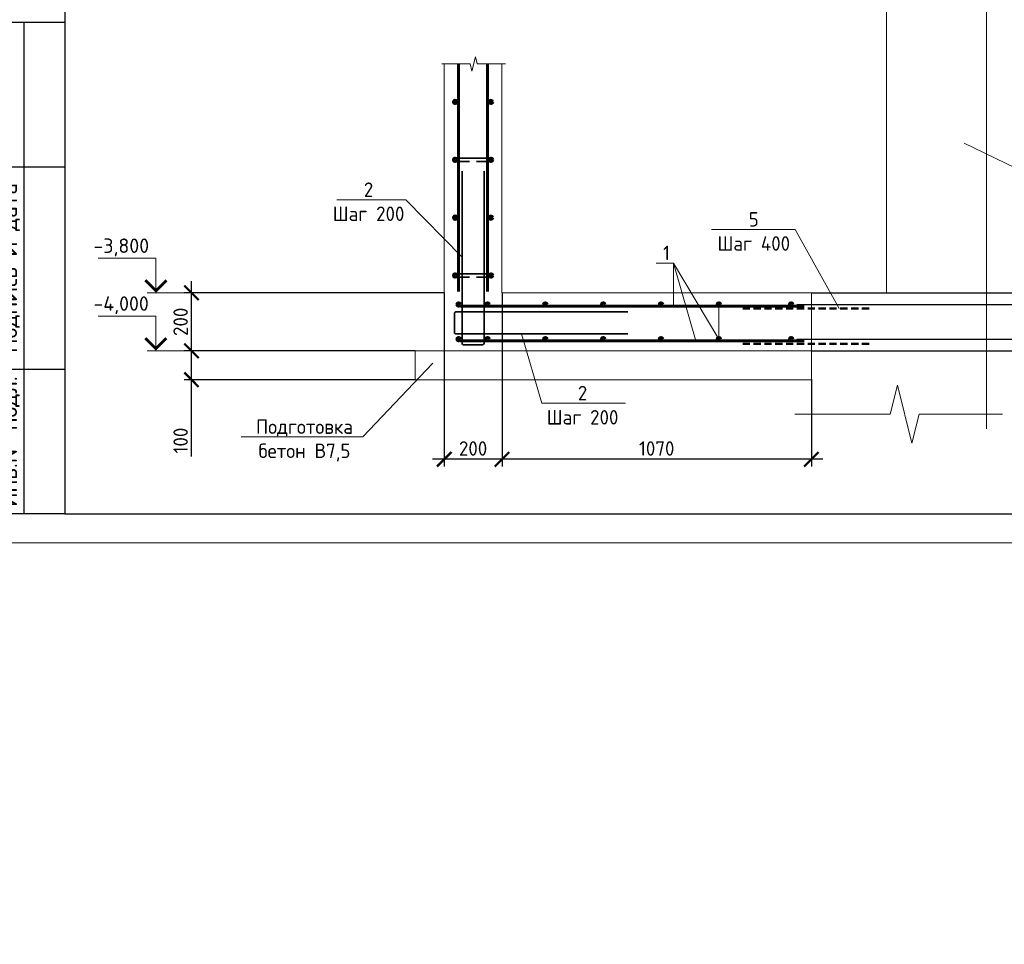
# Model space of a CAD drawing. Header units: millimetres. Extents: x 130535 to 3472113, y -52734 to 121434.
# Tile 34 of 100: x 475914 to 492941, y -14727 to 1251. Entities that reach past the tile are written whole.
import ezdxf
from ezdxf import colors
from ezdxf.entities.mleader import LeaderData, LeaderLine
from ezdxf.enums import TextEntityAlignment as Align
from ezdxf.math import Vec2, Vec3

# ---------------------------------------------------------------- set-up
doc = ezdxf.new("R2010")
doc.units = ezdxf.units.MM
doc.linetypes.add('DASHED2', pattern=[0.375, 0.25, -0.125])
doc.layers.get('DEFPOINTS').update_dxf_attribs({"color": 1, "lineweight": 0})
for name, color, linetype, lineweight in [('Основная 0.35', 200, 'Continuous', 35), ('Основная 0.60', 142, 'Continuous', 60), ('РАЗМЕРЫ', 1, 'Continuous', 9), ('Разрез жилая часть$0$Отметки', 1, 'Continuous', 20), ('Символы 0.20', 1, 'Continuous', 20), ('Текст', 7, 'Continuous', 25), ('Текст 0.25', 82, 'Continuous', 25), ('Тонкая', 81, 'Continuous', 20), ('Тонкая 0.20', 30, 'Continuous', 20), ('ТОНКИЕ', 7, 'Continuous', 9)]:
    doc.layers.add(name, color=color, linetype=linetype, lineweight=lineweight)
doc.layers.add('ТОЛСТЫЕ_ОСНОВНЫЕ', color=6, linetype='Continuous')
doc.styles.add('GOST-2.304_Type-B', font='GOST_Common.ttf')
doc.styles.add('style1', font='GOST_Common.ttf', dxfattribs={"height": 500})
doc.styles.add('ГОСТ', font='isocpeur.TTF')
doc.dimstyles.new('СПДС', dxfattribs={"dimscale": 100, "dimtxt": 2.5, "dimasz": 2.5, "dimexe": 1.25, "dimexo": 0, "dimtad": 1, "dimdec": 0, "dimtxsty": 'GOST-2.304_Type-B', "dimblk": 'ARCHTICK', "dimcen": 2.5, "dimdle": 2, "dimadec": 0, "dimazin": 2, "dimtfac": 0.75, "dimtdec": 0, "dimtmove": 1, "dimatfit": 3, "dimfxl": 1, "dimtolj": 1, "dimarcsym": 1})

# ---------------------------------------------------------------- blocks, each defined once
blk = doc.blocks.new('*U5')
at = {"layer": 'ТОЛСТЫЕ_ОСНОВНЫЕ'}
for p, q in [((8, 90), (20, 90)), ((13, 5), (13, 90)), ((8, 65), (20, 65)), ((8, 30), (20, 30)), ((20, 5), (8, 5))]:
    blk.add_line(p, q, dxfattribs=at)
at = {"layer": 'ТОЛСТЫЕ_ОСНОВНЫЕ', "color": 6}
blk.add_lwpolyline([(20, 5), (589, 5), (589, 415), (20, 415)], close=True, dxfattribs=at)
at = {"layer": 'ТОНКИЕ'}
blk.add_lwpolyline([(0, 0), (594, 0), (594, 420), (0, 420)], close=True, dxfattribs=at)
at = {"layer": 'Текст', "style": 'style1'}
for s, p in [('Подпись и дата', (10.5, 47.5)), ('Инв.№ подл.', (10.5, 17.5))]:
    blk.add_text(s, height=3, rotation=90, dxfattribs=at).set_placement(p, align=Align.MIDDLE)
blk = doc.blocks.new('_None')
blk = doc.blocks.new('_ArchTick')
at = {"color": 0, "linetype": 'ByBlock', "const_width": 0.15}
blk.add_lwpolyline([(-0.5, -0.5), (0.5, 0.5)], dxfattribs=at)
blk = doc.blocks.new('*D253')
at = {"layer": 'DEFPOINTS', "color": 0, "linetype": 'Continuous', "lineweight": 0, "transparency": 16777216}
for p in [(489355, -4270), (493548, -4270), (489605, -4470)]:
    blk.add_point(p, dxfattribs=at)
at = {"layer": 'РАЗМЕРЫ', "color": 0, "linetype": 'Continuous', "lineweight": -2, "transparency": 16777216}
for p, q in [((493548, -4670), (493548, -4070)), ((489355, -4270), (493673, -4270)), ((489605, -4470), (493673, -4470)), ((493548, -5377), (493548, -4470))]:
    blk.add_line(p, q, dxfattribs=at)
at = {"layer": 'РАЗМЕРЫ', "color": 0, "linetype": 'Continuous', "lineweight": -2, "transparency": 16777216, "xscale": 250, "yscale": 250, "zscale": 250}
for p, rotation in [((493548, -4270), 90), ((493548, -4470), 270)]:
    blk.add_blockref('_ArchTick', p, dxfattribs=dict(at, rotation=rotation))
at = {"layer": 'РАЗМЕРЫ', "color": 0, "linetype": 'Continuous', "lineweight": 0, "transparency": 16777216, "insert": (493360, -5164), "char_height": 250, "attachment_point": 5, "rotation": 90, "style": 'GOST-2.304_Type-B'}
blk.add_mtext('\\A1;50', dxfattribs=at)
blk = doc.blocks.new('*D254')
at = {"layer": 'DEFPOINTS', "color": 0, "linetype": 'Continuous', "lineweight": 0, "transparency": 16777216}
for p in [(489355, -3670), (493548, -3670), (489355, -4270)]:
    blk.add_point(p, dxfattribs=at)
at = {"layer": 'РАЗМЕРЫ', "color": 0, "linetype": 'Continuous', "lineweight": -2, "transparency": 16777216}
for p, q in [((493548, -4470), (493548, -3470)), ((489355, -3670), (493673, -3670)), ((489355, -4270), (493673, -4270))]:
    blk.add_line(p, q, dxfattribs=at)
at = {"layer": 'РАЗМЕРЫ', "color": 0, "linetype": 'Continuous', "lineweight": -2, "transparency": 16777216, "xscale": 250, "yscale": 250, "zscale": 250}
for p, rotation in [((493548, -3670), 90), ((493548, -4270), 270)]:
    blk.add_blockref('_ArchTick', p, dxfattribs=dict(at, rotation=rotation))
at = {"layer": 'РАЗМЕРЫ', "color": 0, "linetype": 'Continuous', "lineweight": 0, "transparency": 16777216, "insert": (493360, -3970), "char_height": 250, "attachment_point": 5, "rotation": 90, "style": 'GOST-2.304_Type-B'}
blk.add_mtext('\\A1;100', dxfattribs=at)
blk = doc.blocks.new('*D255')
at = {"layer": 'DEFPOINTS', "color": 0, "linetype": 'Continuous', "lineweight": 0, "transparency": 16777216}
for p in [(489605, -3470), (493548, -3470), (489355, -3670)]:
    blk.add_point(p, dxfattribs=at)
at = {"layer": 'РАЗМЕРЫ', "color": 0, "linetype": 'Continuous', "lineweight": -2, "transparency": 16777216}
for p, q in [((493548, -2549), (493548, -3470)), ((493548, -3870), (493548, -3270)), ((489605, -3470), (493673, -3470)), ((489355, -3670), (493673, -3670))]:
    blk.add_line(p, q, dxfattribs=at)
at = {"layer": 'РАЗМЕРЫ', "color": 0, "linetype": 'Continuous', "lineweight": -2, "transparency": 16777216, "xscale": 250, "yscale": 250, "zscale": 250}
for p, rotation in [((493548, -3470), 90), ((493548, -3670), 270)]:
    blk.add_blockref('_ArchTick', p, dxfattribs=dict(at, rotation=rotation))
at = {"layer": 'РАЗМЕРЫ', "color": 0, "linetype": 'Continuous', "lineweight": 0, "transparency": 16777216, "insert": (493360, -2761), "char_height": 250, "attachment_point": 5, "rotation": 90, "style": 'GOST-2.304_Type-B'}
blk.add_mtext('\\A1;50', dxfattribs=at)
blk = doc.blocks.new('*D259')
at = {"layer": 'DEFPOINTS', "color": 0, "linetype": 'Continuous', "lineweight": 0, "transparency": 16777216}
for p in [(484255, -3470), (489605, -4961), (484255, -6346)]:
    blk.add_point(p, dxfattribs=at)
at = {"layer": 'РАЗМЕРЫ', "color": 0, "linetype": 'Continuous', "lineweight": -2, "transparency": 16777216}
for p, q in [((484255, -3470), (484255, -6471)), ((489605, -4961), (489605, -6471)), ((489805, -6346), (484055, -6346))]:
    blk.add_line(p, q, dxfattribs=at)
at = {"layer": 'РАЗМЕРЫ', "color": 0, "linetype": 'Continuous', "lineweight": -2, "transparency": 16777216, "xscale": 250, "yscale": 250, "zscale": 250, "rotation": 180}
blk.add_blockref('_ArchTick', (484255, -6346), dxfattribs=at)
at = {"layer": 'РАЗМЕРЫ', "color": 0, "linetype": 'Continuous', "lineweight": -2, "transparency": 16777216, "xscale": 250, "yscale": 250, "zscale": 250}
blk.add_blockref('_ArchTick', (489605, -6346), dxfattribs=at)
at = {"layer": 'РАЗМЕРЫ', "color": 0, "linetype": 'Continuous', "lineweight": 0, "transparency": 16777216, "insert": (486930, -6159), "char_height": 250, "attachment_point": 5, "style": 'GOST-2.304_Type-B'}
blk.add_mtext('\\A1;1070', dxfattribs=at)
blk = doc.blocks.new('*D260')
at = {"layer": 'DEFPOINTS', "color": 0, "linetype": 'Continuous', "lineweight": 0, "transparency": 16777216}
for p in [(483255, -3470), (484255, -3470), (483255, -6346)]:
    blk.add_point(p, dxfattribs=at)
at = {"layer": 'РАЗМЕРЫ', "color": 0, "linetype": 'Continuous', "lineweight": -2, "transparency": 16777216}
for p, q in [((483255, -3470), (483255, -6471)), ((484255, -3470), (484255, -6471)), ((484455, -6346), (483055, -6346))]:
    blk.add_line(p, q, dxfattribs=at)
at = {"layer": 'РАЗМЕРЫ', "color": 0, "linetype": 'Continuous', "lineweight": -2, "transparency": 16777216, "xscale": 250, "yscale": 250, "zscale": 250, "rotation": 180}
blk.add_blockref('_ArchTick', (483255, -6346), dxfattribs=at)
at = {"layer": 'РАЗМЕРЫ', "color": 0, "linetype": 'Continuous', "lineweight": -2, "transparency": 16777216, "xscale": 250, "yscale": 250, "zscale": 250}
blk.add_blockref('_ArchTick', (484255, -6346), dxfattribs=at)
at = {"layer": 'РАЗМЕРЫ', "color": 0, "linetype": 'Continuous', "lineweight": 0, "transparency": 16777216, "insert": (483755, -6159), "char_height": 250, "attachment_point": 5, "style": 'GOST-2.304_Type-B'}
blk.add_mtext('\\A1;200', dxfattribs=at)
blk = doc.blocks.new('*D261')
at = {"layer": 'DEFPOINTS', "color": 0, "linetype": 'Continuous', "lineweight": 0, "transparency": 16777216}
for p in [(478885, -4470), (482755, -4470), (482755, -4970)]:
    blk.add_point(p, dxfattribs=at)
at = {"layer": 'РАЗМЕРЫ', "color": 0, "linetype": 'Continuous', "lineweight": -2, "transparency": 16777216}
for p, q in [((478885, -5170), (478885, -4270)), ((482755, -4470), (478760, -4470)), ((482755, -4970), (478760, -4970)), ((478885, -6297), (478885, -4970))]:
    blk.add_line(p, q, dxfattribs=at)
at = {"layer": 'РАЗМЕРЫ', "color": 0, "linetype": 'Continuous', "lineweight": -2, "transparency": 16777216, "xscale": 250, "yscale": 250, "zscale": 250}
for p, rotation in [((478885, -4470), 90), ((478885, -4970), 270)]:
    blk.add_blockref('_ArchTick', p, dxfattribs=dict(at, rotation=rotation))
at = {"layer": 'РАЗМЕРЫ', "color": 0, "linetype": 'Continuous', "lineweight": 0, "transparency": 16777216, "insert": (478697, -6022), "char_height": 250, "attachment_point": 5, "rotation": 90, "style": 'GOST-2.304_Type-B'}
blk.add_mtext('\\A1;100', dxfattribs=at)
blk = doc.blocks.new('*D262')
at = {"layer": 'DEFPOINTS', "color": 0, "linetype": 'Continuous', "lineweight": 0, "transparency": 16777216}
for p in [(478885, -3470), (483255, -3470), (482755, -4470)]:
    blk.add_point(p, dxfattribs=at)
at = {"layer": 'РАЗМЕРЫ', "color": 0, "linetype": 'Continuous', "lineweight": -2, "transparency": 16777216}
for p, q in [((478885, -4670), (478885, -3270)), ((483255, -3470), (478760, -3470)), ((482755, -4470), (478760, -4470))]:
    blk.add_line(p, q, dxfattribs=at)
at = {"layer": 'РАЗМЕРЫ', "color": 0, "linetype": 'Continuous', "lineweight": -2, "transparency": 16777216, "xscale": 250, "yscale": 250, "zscale": 250}
for p, rotation in [((478885, -3470), 90), ((478885, -4470), 270)]:
    blk.add_blockref('_ArchTick', p, dxfattribs=dict(at, rotation=rotation))
at = {"layer": 'РАЗМЕРЫ', "color": 0, "linetype": 'Continuous', "lineweight": 0, "transparency": 16777216, "insert": (478697, -3970), "char_height": 250, "attachment_point": 5, "rotation": 90, "style": 'GOST-2.304_Type-B'}
blk.add_mtext('\\A1;200', dxfattribs=at)

msp = doc.modelspace()

# ---------------------------------------------------------------- linework, layer by layer
at = {"linetype": 'DASHED2', "lineweight": 50, "ltscale": 500}
for p, q in [((490604.6, -3739.8), (488384.7, -3739.8)), ((490604.6, -4349.8), (488384.7, -4349.8))]:
    msp.add_line(p, q, dxfattribs=at)
at = {"linetype": 'ByBlock', "lineweight": 20, "ltscale": 0.5}
for points in [[(492631.4, 7096.5), (492631.4, 1907.7), (493131.4, 1782.7), (492131.4, 1532.7), (492631.4, 1407.7), (492631.4, -5817.3)], [(489316.1, -5567.3), (490967.6, -5567.3), (491092.6, -5067.3), (491342.6, -6067.3), (491467.6, -5567.3), (492908.5, -5567.3)]]:
    msp.add_lwpolyline(points, dxfattribs=at)
at = {"layer": 'Основная 0.35'}
for p, q in [((483444.6, -1139.8), (484064.6, -1139.8)), ((483444.6, -1199.8), (483694.6, -1199.8)), ((484064.6, -1199.8), (483814.6, -1199.8)), ((483444.6, -3139.8), (484064.6, -3139.8)), ((483444.6, -3199.8), (483694.6, -3199.8)), ((484064.6, -3199.8), (483814.6, -3199.8))]:
    msp.add_line(p, q, dxfattribs=at)
for points in [[(483564.6, -1366.7), (483564.6, -4341.7, 0.4142136), (483589.6, -4366.7), (483919.6, -4366.7, 0.4142136), (483944.6, -4341.7), (483944.6, -1366.7)], [(486432.1, -3800.3), (483457.1, -3800.3, 0.4142136), (483432.1, -3825.3), (483432.1, -4155.3, 0.4142136), (483457.1, -4180.3), (486432.1, -4180.3)]]:
    msp.add_lwpolyline(points, format="xyb", dxfattribs=at)
for centre, start, end in [((483444.6, -1169.8), 90, 270), ((484064.6, -1169.8), 270, 90), ((483444.6, -3169.8), 90, 270), ((484064.6, -3169.8), 270, 90)]:
    msp.add_arc(centre, 30, start, end, dxfattribs=at)
at = {"layer": 'Основная 0.60'}
for p, q in [((483504.6, -3444.8), (483504.6, 485.7)), ((484004.6, -3444.8), (484004.6, 485.7)), ((483538.4, -3699.8), (489479.6, -3699.8)), ((483538.4, -4299.8), (489479.6, -4299.8))]:
    msp.add_line(p, q, dxfattribs=at)
for centre in [(483444.6, -169.8), (484064.6, -169.8), (483444.6, -1169.8), (484064.6, -1169.8), (483444.6, -2169.8), (484064.6, -2169.8), (483444.6, -3169.8), (484064.6, -3169.8), (483504.6, -3669.8), (484004.6, -3669.8), (485004.6, -3669.8), (486004.6, -3669.8), (487004.6, -3669.8), (487004.6, -3669.8), (488004.6, -3669.8), (489254.6, -3669.8), (483504.6, -4269.8), (484004.6, -4269.8), (485004.6, -4269.8), (486004.6, -4269.8), (487004.6, -4269.8), (487004.6, -4269.8), (488004.6, -4269.8), (489254.6, -4269.8)]:
    msp.add_circle(centre, 30, dxfattribs=at)
at = {"layer": 'РАЗМЕРЫ', "linetype": 'Continuous', "lineweight": 0}
for p, q in [((482593.9, -1861.1), (483564.6, -2854.2)), ((487223, -2953.8), (487223, -3699.8)), ((487223, -2953.8), (487606, -4299.8)), ((492631.4, -3469.8), (489604.6, -3469.8)), ((489604.6, -3469.8), (489604.6, -5567.3))]:
    msp.add_line(p, q, dxfattribs=at)
at = {"layer": 'РАЗМЕРЫ', "color": 3, "linetype": 'Continuous', "lineweight": 0}
msp.add_line((480456.2, -4469.8), (478269.7, -4469.8), dxfattribs=at)
at = {"layer": 'Символы 0.20', "color": 1, "linetype": 'Continuous', "lineweight": 20, "ltscale": 100}
for p, q in [((478269.7, -2869.8), (477269.7, -2869.8)), ((479135.8, -3469.8), (478269.7, -3469.8)), ((478269.7, -3869.8), (477269.7, -3869.8))]:
    msp.add_line(p, q, dxfattribs=at)
at = {"layer": 'Символы 0.20', "color": 1, "linetype": 'Continuous', "lineweight": 20, "ltscale": 10000}
for p, q in [((478119.7, -3469.8), (478419.7, -3469.8)), ((478119.7, -4469.8), (478419.7, -4469.8))]:
    msp.add_line(p, q, dxfattribs=at)
at = {"layer": 'Символы 0.20'}
msp.add_lwpolyline([(482593.9, -1861.1), (481399.3, -1861.1)], dxfattribs=at)
at = {"layer": 'Символы 0.20', "color": 1, "linetype": 'Continuous', "lineweight": 20, "ltscale": 10000}
for points in [[(478269.7, -3469.8), (478269.7, -2869.8)], [(478269.7, -4469.8), (478269.7, -3869.8)]]:
    msp.add_lwpolyline(points, dxfattribs=at)
at = {"layer": 'Символы 0.20', "color": 1, "linetype": 'Continuous', "lineweight": 20, "ltscale": 10000, "const_width": 50}
for points in [[(478452, -3252.1), (478269.7, -3434.4), (478087.3, -3252.1)], [(478452, -4252.1), (478269.7, -4434.4), (478087.3, -4252.1)]]:
    msp.add_lwpolyline(points, dxfattribs=at)
at = {"layer": 'Тонкая'}
msp.add_lwpolyline([(484317.1, 485.7), (484242.1, 485.7), (483827.3, 485.7), (483796.1, 610.7), (483733.6, 360.7), (483702.3, 485.7), (483287.6, 485.7), (483212.6, 485.7)], dxfattribs=at)
at = {"layer": 'Тонкая 0.20'}
for p, q in [((490904.6, 6846.5), (490904.6, -3469.8)), ((483254.6, 485.7), (483254.6, -3444.8)), ((483254.6, 485.7), (483254.6, -4469.8)), ((484254.6, -3469.8), (484254.6, 485.7)), ((484254.6, -3444.8), (484254.6, 485.7)), ((489604.6, -3469.8), (484254.6, -3469.8)), ((489604.6, -4469.8), (489604.6, -3469.8)), ((481754.6, -4469.8), (481254.6, -4469.8)), ((482754.6, -4469.8), (489604.6, -4469.8)), ((482754.6, -4469.8), (482754.6, -4969.8)), ((482754.6, -4969.8), (489604.6, -4969.8))]:
    msp.add_line(p, q, dxfattribs=at)

# ---------------------------------------------------------------- block references
at = {"xscale": 100, "yscale": 100, "zscale": 100}
msp.add_blockref('*U5', (474692.4, -7790.1), dxfattribs=at)
msp.add_blockref('*U5', (474692.4, -7790.1), dxfattribs=at)

# ---------------------------------------------------------------- texts
at = {"insert": (153574.3, 18462.6), "char_height": 330, "attachment_point": 1, "style": 'ГОСТ'}
msp.add_mtext_dynamic_manual_height_columns('\\pi10055.14148;{\\H1.5152x;\\P\\pi7542.56108;Общие указания\\P\\pi1650;}1.^IРабочая документация разработана в соответствии с заданием на проектирование, требованиями действующих технических регламентов, стандартов, сводов правил и других документов, содержащих установленные требования.\\P2.^IРабочая документация выполнена в соответствии со следующими нормативными и техническими документами:\\P-^IСП 20.13330.2016 "Нагрузки и Воздействия";\\P-^IСП 63.13330.2012 "Бетонные и железобетонные конструкции. Основные положения";\\P-^IСП 22.13330.2016 "Основания зданий и сооружений";\\P-^IСП 45.13330.2012 "Земляные сооружения, основания и фундаменты".\\P3.   За относительную отметку 0,000 принята отметка чистого пола первого этажа.\\P4.^IПеречень видов работ, для которых необходимо составлять акты освидетельствования скрытых работ:\\P-^Iармирование конструкций;\\P-^Iосвидетельствование опалубки перед бетонированием;\\P-^Iвыполнение сварочных работ;\\P-^Iотбор контрольных проб бетона;\\P-^Iсоответствие законченных железобетонных конструкций проекту с отображением качества работ;\\P-^Iустройство монолитных конструкций, выполняемых в зимнее время;  \\P\\pi0;        -    устройство гидроизоляции;\\P\\pi1650;-^Iуплотнение грунтов и обратную засыпку.\\PЗапрещается выполнение последующих работ при отсутствии актов освидетельствования предшествующих скрытых работ во всех случаях.\\P\\pi0;        5. Проект рассчитан на производство работ в период положительных температур. В случае выполнения работ при отрицательных температурах необходимо выполнять требования СНиП часть 3 по производству работ и ППР.\\P        6. При минимальной температуре воздуха до минус 15°С допускается:\\P\\pi1650;-выдерживание бетона в конструкции методом термоса, при предварительном разогреве бетонной смеси;\\P -форсированный электроразогрев бетона в конструкции с повторным уплотнением.\\PПри минимальной температуре воздуха до минус 25°С допускается:\\P -обогрев бетона в греющей опалубке с помощью низкотемпературных электронагревателей;\\P -электродный сквозной прогрев бетона;\\P -электрообогрев с помощью греющего провода.', width=18460.283, gutter_width=5800, heights=[33815.2], dxfattribs=at)
at = {"layer": 'Разрез жилая часть$0$Отметки', "linetype": 'Continuous', "lineweight": 25, "ltscale": 100, "style": 'ГОСТ'}
for s, p in [('-3,800', (477189.7, -2779.8)), ('-4,000', (477189.7, -3779.8))]:
    msp.add_text(s, height=250, dxfattribs=at).set_placement(p)
at = {"layer": 'Символы 0.20', "insert": (481946.8, -1561.1), "char_height": 250, "attachment_point": 2, "style": 'GOST-2.304_Type-B'}
msp.add_mtext('2\\PШаг 200', dxfattribs=at)
at = {"layer": 'Текст 0.25', "char_height": 250, "attachment_point": 1, "style": 'GOST-2.304_Type-B'}
for insert in [(385539.3, 4816.9), (451078.6, 4816.9)]:
    msp.add_mtext_dynamic_manual_height_columns('\\pi750;1 Обратную засыпку пазух выполнять непучинистым, ненабухающим грунтом без органических включений с проливкой водой слоями не более 20 см с уплотнением грунта до коэффициента уплотнения 0,95.\\P2 При производстве земляных работ не допускать ухудшения свойств грунтов и качества подготовленного основания вследствие замачивания, промерзания, размыва, повреждения механизмами и транспортом.\\P3 Поз. 5 установить на хим. анкер BIT 200 (EASY FIX DIT-200) или аналог. Анкеровка выполняется в теле стен и в теле плиты по всей длине с шагом 400 мм.\\P4 При изготовлении пространственных арматурных каркасов соединение стержней выполнять при помощи вязальной проволоки. \\P5 Поз. 4 установить в шахматном порядке.\\P6 Выполнить обмазочную гидроизоляцию всех поверхностей, соприкасающихся с грунтом, горячим битумом за 2 раза.', width=17507.725, gutter_width=1250, heights=[0], dxfattribs=dict(at, insert=insert))

# ---------------------------------------------------------------- dimensions: what is measured, and where the dimension line sits
at = {"layer": 'РАЗМЕРЫ', "color": 3, "linetype": 'Continuous', "lineweight": 0}
for base, p1, p2, picture, middle in [((493547.7, -3469.8), (489354.6, -3669.8), (489604.6, -3469.8), '*D255', (493566.5, -2761.2)), ((493547.7, -4269.8), (489604.6, -4469.8), (489354.6, -4269.8), '*D253', (493496.1, -5164.4))]:
    dim = msp.add_linear_dim(base=base, p1=p1, p2=p2, angle=90, text='50', dimstyle='СПДС', override={"dimlfac": 0.2}, dxfattribs=at)
    dim.commit()
    dim.dimension.update_dxf_attribs({"geometry": picture, "text_midpoint": middle, "dimtype": 160})
dim = msp.add_linear_dim(base=(478884.8, -3469.8), p1=(482754.6, -4469.8), p2=(483254.6, -3469.8), angle=90, dimstyle='СПДС', override={"dimlfac": 0.2}, dxfattribs=at)
dim.commit()
dim.dimension.update_dxf_attribs({"geometry": '*D262', "text_midpoint": (478697.3, -3969.8)})
for base, p1, p2, picture, middle in [((483254.6, -6346.2), (484254.6, -3469.8), (483254.6, -3469.8), '*D260', (483754.6, -6158.7)), ((484254.6, -6346.2), (489604.6, -4960.5), (484254.6, -3469.8), '*D259', (486929.6, -6158.7))]:
    dim = msp.add_linear_dim(base=base, p1=p1, p2=p2, dimstyle='СПДС', override={"dimlfac": 0.2}, dxfattribs=at)
    dim.commit()
    dim.dimension.update_dxf_attribs({"geometry": picture, "text_midpoint": middle})
dim = msp.add_linear_dim(base=(493547.7, -3669.8), p1=(489354.6, -4269.8), p2=(489354.6, -3669.8), angle=90, text='100', dimstyle='СПДС', override={"dimlfac": 0.2}, dxfattribs=at)
dim.commit()
dim.dimension.update_dxf_attribs({"geometry": '*D254', "text_midpoint": (493360.2, -3969.8)})
dim = msp.add_linear_dim(base=(478884.8, -4469.8), p1=(482754.6, -4969.8), p2=(482754.6, -4469.8), angle=90, dimstyle='СПДС', override={"dimlfac": 0.2}, dxfattribs=at)
dim.commit()
dim.dimension.update_dxf_attribs({"geometry": '*D261', "text_midpoint": (478640.9, -6022.1), "dimtype": 160})

# ---------------------------------------------------------------- leaders
at = {"layer": 'Символы 0.20'}
ml = msp.add_multileader_mtext('Standard', dxfattribs=at)
ml.set_content('Стена', color=256, style='GOST-2.304_Type-B')
ml.set_leader_properties(color=256, linetype='ByLayer', lineweight=-1)
ml.set_arrow_properties(name='NONE')
ml.build(insert=Vec2(0, 0))
ml.multileader.update_dxf_attribs({"text_left_attachment_type": 6, "text_right_attachment_type": 6, "dogleg_length": 1, "arrow_head_size": 18, "scale": 20})
ctx = ml.context
ctx.base_point, ctx.scale, ctx.char_height, ctx.arrow_head_size, ctx.landing_gap_size, ctx.plane_origin = Vec3(493739.4, -1560.2), 20, 250, 18, 9, Vec3(494260.4, -817.9)
ctx.left_attachment, ctx.right_attachment = 6, 6
notes = []
notes.append((ctx, [(0, (1, 1, 0), (493639.4, -1560.2), (1, 0), 100, [(0, [(492249.7, -882.5)], 0, [])])]))
ctx.mtext.insert, ctx.mtext.flow_direction = Vec3(493748.4, -1260.2), 5
ml = msp.add_multileader_mtext('Standard', dxfattribs=at)
ml.set_content('5\\PШаг 400', color=256, style='GOST-2.304_Type-B')
ml.set_leader_properties(color=256, linetype='ByLayer', lineweight=-1)
ml.set_arrow_properties(name='NONE')
ml.build(insert=Vec2(0, 0))
ml.multileader.update_dxf_attribs({"text_left_attachment_type": 6, "text_right_attachment_type": 6, "dogleg_length": 1, "arrow_head_size": 18, "scale": 20})
ctx = ml.context
ctx.base_point, ctx.scale, ctx.char_height, ctx.arrow_head_size, ctx.landing_gap_size, ctx.plane_origin = Vec3(487994.2, -2374.5), 20, 250, 18, 9, Vec3(491073.5, -1199.9)
ctx.left_attachment, ctx.right_attachment, ctx.text_align_type = 6, 6, 1
notes.append((ctx, [(0, (1, 1, 0), (489322.8, -2374.5), (-1, 0), 100, [(0, [(490086.3, -3739.8)], 0, [])])]))
ctx.mtext.insert, ctx.mtext.alignment, ctx.mtext.flow_direction = Vec3(488608.5, -2074.5), 2, 5
ml = msp.add_multileader_mtext('Standard', dxfattribs=at)
ml.set_content('1', color=256, style='GOST-2.304_Type-B')
ml.set_leader_properties(color=256, linetype='ByLayer', lineweight=-1)
ml.set_arrow_properties(name='NONE')
ml.build(insert=Vec2(0, 0))
ml.multileader.update_dxf_attribs({"text_left_attachment_type": 6, "text_right_attachment_type": 6, "dogleg_length": 1, "arrow_head_size": 18, "scale": 20})
ctx = ml.context
ctx.base_point, ctx.scale, ctx.char_height, ctx.arrow_head_size, ctx.landing_gap_size, ctx.plane_origin = Vec3(487030, -2953.8), 20, 250, 18, 9, Vec3(491521.3, 2250.2)
ctx.left_attachment, ctx.right_attachment = 6, 6
notes.append((ctx, [(0, (1, 1, 0), (487223, -2953.8), (-1, 0), 100, [(1, [(488004.6, -3669.8), (488004.6, -4269.8)], 0, [])])]))
ctx.mtext.insert, ctx.mtext.width, ctx.mtext.flow_direction = Vec3(487039, -2653.8), 28.429, 5
ml = msp.add_multileader_mtext('Standard', dxfattribs=at)
ml.set_content('2\\PШаг 200', color=256, style='GOST-2.304_Type-B')
ml.set_leader_properties(color=256, linetype='ByLayer', lineweight=-1)
ml.set_arrow_properties(name='NONE')
ml.build(insert=Vec2(0, 0))
ml.multileader.update_dxf_attribs({"text_left_attachment_type": 6, "text_right_attachment_type": 6, "dogleg_length": 1, "arrow_head_size": 18, "scale": 20})
ctx = ml.context
ctx.base_point, ctx.scale, ctx.char_height, ctx.arrow_head_size, ctx.landing_gap_size, ctx.plane_origin = Vec3(485045.8, -5378.4), 20, 250, 18, 9, Vec3(493989.1, 4.9)
ctx.left_attachment, ctx.right_attachment, ctx.text_align_type = 6, 6, 1
notes.append((ctx, [(1, (1, 1, 0), (484945.8, -5378.4), (1, 0), 100, [(0, [(484592.7, -4180.3)], 0, [])])]))
ctx.mtext.insert, ctx.mtext.alignment, ctx.mtext.flow_direction = Vec3(485647.6, -5078.4), 2, 5
ml = msp.add_multileader_mtext('Standard', dxfattribs=at)
ml.set_content('Подготовка\\Pбетон В7,5', color=256, style='GOST-2.304_Type-B')
ml.set_leader_properties(color=256, linetype='ByLayer', lineweight=-1)
ml.set_arrow_properties(name='NONE')
ml.build(insert=Vec2(0, 0))
ml.multileader.update_dxf_attribs({"text_left_attachment_type": 6, "text_right_attachment_type": 6, "dogleg_length": 1, "arrow_head_size": 18, "scale": 20})
ctx = ml.context
ctx.base_point, ctx.scale, ctx.char_height, ctx.arrow_head_size, ctx.landing_gap_size, ctx.plane_origin = Vec3(479930.9, -5957.4), 20, 250, 18, 9, Vec3(485695.7, -1938.2)
ctx.left_attachment, ctx.right_attachment, ctx.text_align_type = 6, 6, 1
notes.append((ctx, [(1, (1, 1, 0), (481848.9, -5957.4), (-1, 0), 100, [(0, [(483059.1, -4687)], 0, [])])]))
ctx.mtext.insert, ctx.mtext.alignment, ctx.mtext.flow_direction = Vec3(480839.9, -5657.4), 2, 5
for ctx, leaders in notes:
    for number, flags, end, landing, length, lines in leaders:
        leader = LeaderData()
        leader.index, (leader.has_last_leader_line, leader.has_dogleg_vector, leader.attachment_direction) = number, flags
        leader.last_leader_point, leader.dogleg_vector, leader.dogleg_length = Vec3(end), Vec3(landing), length
        for number, points, colour, breaks in lines:
            line = LeaderLine()
            line.index, line.vertices, line.color, line.breaks = number, Vec3.list(points), colors.encode_raw_color(colour), breaks
            leader.lines.append(line)
        ctx.leaders.append(leader)

doc.saveas('drawing.dxf')
